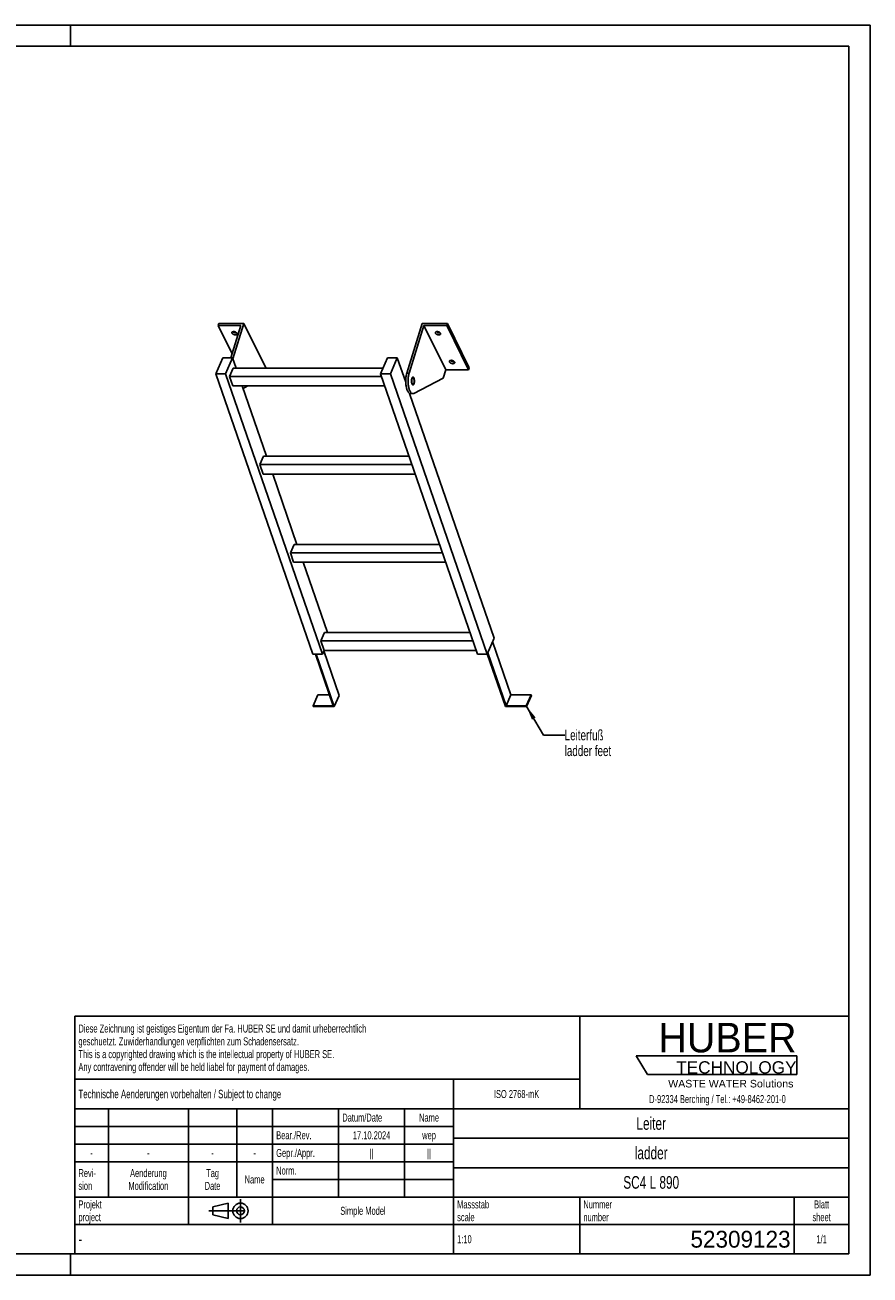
# Model space of a CAD drawing. Header units: millimetres. Extents: x 0 to 4200, y 0 to 2970.
# Tile 2 of 2: x 2192 to 4200, y 0 to 2970. Entities that reach past the tile are written whole.
import ezdxf

# ---------------------------------------------------------------- set-up
doc = ezdxf.new("R2010")
doc.units = ezdxf.units.MM
doc.header["$LTSCALE"] = 231
doc.linetypes.add('CENTER', pattern=[0.6, 0.375, -0.075, 0.075, -0.075])
doc.layers.get('0').update_dxf_attribs({"linetype": 'CONTINUOUS'})
for name, color, linetype in [('005_AXIS', 7, 'CONTINUOUS'), ('053_NOTES', 7, 'CONTINUOUS'), ('HUBER_Logo_BL1', 7, 'CONTINUOUS')]:
    doc.layers.add(name, color=color, linetype=linetype)
doc.styles.get("Standard").update_dxf_attribs({"font": 'txt', "width": 0.7})
doc.styles.add('TEXTSTYLE_2', font='txt')
doc.styles.add('TEXTSTYLE_3', font='arial.ttf')
doc.styles.add('TEXTSTYLE_5', font='txt', dxfattribs={"width": 0.8})
doc.styles.add('TEXTSTYLE_6', font='txt')
doc.dimstyles.get("Standard").update_dxf_attribs({"dimtxt": 25, "dimasz": 35, "dimexe": 2, "dimexo": 1, "dimtad": 1, "dimtxsty": 'Standard', "dimblk": '_FILLED', "dimblk1": '_FILLED', "dimblk2": '_FILLED', "dimcen": 0.09, "dimazin": 2, "dimtol": 1, "dimtp": 0.01, "dimtm": 0.01, "dimtfac": 1, "dimtofl": 0, "dimtmove": 0, "dimatfit": 3, "dimldrblk": '_FILLED', "dimfxl": 1, "dimtolj": 1, "dimarcsym": 0})

# ---------------------------------------------------------------- blocks, each defined once
blk = doc.blocks.new('HUBER_LOGO_BL1', base_point=(3837.5, 503.7))
at = {"layer": 'HUBER_Logo_BL1', "color": 5, "linetype": 'Continuous'}
for p, q in [((4026.4, 521), (3643.9, 521)), ((3643.9, 521), (3670.9, 476)), ((4026.4, 521), (4026.4, 476)), ((3670.9, 476), (4026.4, 476))]:
    blk.add_line(p, q, dxfattribs=at)
at = {"layer": 'HUBER_Logo_BL1', "color": 2, "linetype": 'Continuous', "attachment_point": 3, "line_spacing_factor": 0.78}
for s, insert, char_height, width, style in [('HUBER\\P\\fArial;\\H29.25;TECHNOLOGY ', (4025.4, 599.1), 70.2, 387.672, 'TEXTSTYLE_2'), ('WASTE WATER Solutions', (4018, 463.6), 18, 297.033, 'TEXTSTYLE_3')]:
    blk.add_mtext(s, dxfattribs=dict(at, insert=insert, char_height=char_height, width=width, style=style))
at = {"layer": 'HUBER_Logo_BL1', "color": 2, "linetype": 'Continuous', "insert": (3837.5, 427.4), "char_height": 19, "width": 810.893, "attachment_point": 2, "line_spacing_factor": 0.96}
blk.add_mtext('D-92334 Berching / Tel.: +49-8462-201-0', dxfattribs=at)
blk = doc.blocks.new('PROJEKTIONSMETHODE_1_BL2', base_point=(2680, 152.5))
at = {"color": 2, "linetype": 'CENTER'}
for p, q in [((2703.8, 180), (2703.8, 125)), ((2628.7, 152.5), (2731.3, 152.5))]:
    blk.add_line(p, q, dxfattribs=at)
at = {"color": 2, "linetype": 'Continuous'}
for p, q in [((2637.8, 161.7), (2674.5, 170.8)), ((2637.8, 143.3), (2637.8, 161.7)), ((2674.5, 134.2), (2674.5, 170.8)), ((2637.8, 143.3), (2674.5, 134.2))]:
    blk.add_line(p, q, dxfattribs=at)
for radius in [18.3, 9.17]:
    blk.add_circle((2703.8, 152.5), radius, dxfattribs=at)
blk = doc.blocks.new('*T10')
at = {"color": 3, "linetype": 'Continuous'}
for p, q in [((0, 0), (1840, 0)), ((0, 0), (0, -565)), ((1200, 0), (1200, -220)), ((1840, 0), (1840, -565)), ((0, -150), (1200, -150)), ((900, -150), (900, -565)), ((0, -220), (1840, -220)), ((80, -220), (80, -430)), ((270, -220), (270, -495)), ((385, -220), (385, -430)), ((470, -220), (470, -495)), ((627, -220), (627, -430)), ((784, -220), (784, -430)), ((0, -262), (900, -262)), ((900, -290), (1840, -290)), ((0, -304), (900, -304)), ((0, -346), (900, -346)), ((900, -360), (1840, -360)), ((470, -388), (900, -388)), ((0, -430), (1840, -430)), ((1200, -430), (1200, -565)), ((1710, -430), (1710, -565)), ((0, -495), (1840, -495)), ((0, -565), (1840, -565))]:
    blk.add_line(p, q, dxfattribs=at)
at = {"color": 2, "linetype": 'Continuous', "line_spacing_factor": 0.96}
for s, insert, char_height, width, attachment_point in [('Diese Zeichnung ist geistiges Eigentum der Fa. HUBER SE und damit urheberrechtlich \\Pgeschuetzt. Zuwiderhandlungen verpflichten zum Schadensersatz.\\PThis is a copyrighted drawing which is the intellectual property of HUBER SE.\\PAny contravening offender will be held liabel for payment of damages.', (8.75, -19.9), 19, 2214.8571, 1), ('Technische Aenderungen vorbehalten / Subject to change', (8.75, -175), 20, 1524.7619, 1), ('ISO 2768-mK', (1050, -175.5), 19, 332.9524, 2), ('Datum/Date', (635.75, -231.5), 19, 292.2381, 1), ('Name', (842, -231.5), 19, 126.6667, 2), ('Leiter', (1370, -240), 30, 240, 2), ('Bear./Rev.', (478.75, -273.5), 19, 272.3333, 1), ('17.10.2024', (705.5, -273.5), 19, 273.2381, 2), ('wep', (842, -273.5), 19, 99.5238, 2), ('-', (40, -315.5), 19, 34.381, 2), ('-', (175, -315.5), 19, 34.381, 2), ('-', (327.5, -315.5), 19, 34.381, 2), ('-', (427.5, -315.5), 19, 34.381, 2), ('Gepr./Appr.', (478.75, -315.5), 19, 299.4762, 1), ('||', (705.5, -315.5), 19, 50.6667, 2), ('||', (842, -315.5), 19, 50.6667, 2), ('ladder', (1370, -310), 30, 251.4286, 2), ('Revi-\\Psion', (8.75, -363.3), 19, 138.4286, 1), ('Aenderung\\PModification', (175, -363.3), 19, 303.0952, 2), ('Tag\\PDate', (327.5, -363.3), 19, 117.619, 2), ('Name', (427.5, -378.5), 19, 126.6667, 2), ('Norm. ', (478.75, -357.5), 19, 175.5238, 1), ('SC4 L 890', (1370, -380), 30, 430, 2), ('Projekt\\Pproject', (8.75, -437.8), 19, 183.6667, 1), ('Massstab\\Pscale', (908.75, -437.8), 19, 224.381, 1), ('Nummer\\Pnumber', (1208.75, -437.8), 19, 186.381, 1), ('Blatt\\Psheet', (1775, -437.8), 19, 137.5238, 2), ('Simple Model', (685, -453), 19, 328.4286, 2), ('1:10', (908.75, -520.5), 19, 94.0952, 1), ('1/1', (1775, -520.5), 19, 79.619, 2)]:
    blk.add_mtext(s, dxfattribs=dict(at, insert=insert, char_height=char_height, width=width, attachment_point=attachment_point))
for s, insert, char_height, width, attachment_point, style in [('-', (8.75, -517.5), 25, 18.3333, 1, 'TEXTSTYLE_5'), ('52309123', (1701.25, -510), 40, 546.6667, 3, 'TEXTSTYLE_6')]:
    blk.add_mtext(s, dxfattribs=dict(at, insert=insert, char_height=char_height, width=width, attachment_point=attachment_point, style=style))
blk = doc.blocks.new('_FILLED')
at = {"color": 0, "linetype": 'ByBlock'}
blk.add_solid([(0, 0), (-1, 0.143), (-1, -0.143)], dxfattribs=at)

msp = doc.modelspace()

# ---------------------------------------------------------------- linework, layer by layer
at = {"color": 7, "linetype": 'Continuous'}
for p, q in [((0, 2970), (4200, 2970)), ((4200, 0), (4200, 2970)), ((2685.921, 2176.757), (2711.953, 2260.997)), ((3099.089, 2142.714), (3135.641, 2260.997)), ((2704.974, 2256.297), (2650.631, 2256.297)), ((2704.974, 2256.297), (2681.049, 2178.875)), ((3139.715, 2256.297), (3104.615, 2142.714)), ((3191.572, 2150.623), (3139.715, 2256.297)), ((3194.057, 2256.297), (3139.715, 2256.297)), ((2645.555, 2141.056), (2662.163, 2178.875)), ((2662.163, 2178.875), (2685.189, 2178.875)), ((2685.189, 2178.875), (2668.582, 2141.056)), ((2693.45, 2154.954), (2685.189, 2178.875)), ((3037.006, 2141.056), (3053.614, 2178.875)), ((3053.614, 2178.875), (3076.64, 2178.875)), ((3076.64, 2178.875), (3060.033, 2141.056)), ((3096.624, 2121.007), (3076.64, 2178.875)), ((2875.508, 1475.167), (2645.555, 2141.056)), ((2668.582, 2141.056), (2645.555, 2141.056)), ((2898.534, 1475.167), (2668.582, 2141.056)), ((2677.683, 2135.049), (2686.423, 2154.954)), ((3043.109, 2154.954), (2686.423, 2154.954)), ((2763.81, 2155.323), (2763.696, 2154.954)), ((3266.958, 1475.167), (3037.006, 2141.056)), ((3060.033, 2141.056), (3037.006, 2141.056)), ((3289.985, 1475.167), (3060.033, 2141.056)), ((3191.572, 2150.623), (3185.371, 2130.557)), ((3191.572, 2150.623), (3245.915, 2150.623)), ((3039.081, 2135.049), (2677.683, 2135.049)), ((2685.434, 2112.604), (2677.683, 2135.049)), ((2685.434, 2112.604), (3046.832, 2112.604)), ((2765.794, 1945.461), (2708.075, 2112.604)), ((2721.501, 2112.604), (2710.112, 2106.703)), ((3185.371, 2130.557), (3116.077, 2094.659)), ((3306.592, 1512.986), (3105.669, 2094.813)), ((3108.24, 2094.066), (3113.766, 2094.066)), ((2750.027, 1925.556), (2758.768, 1945.461)), ((3104.551, 1945.461), (2758.768, 1945.461)), ((3111.425, 1925.556), (2750.027, 1925.556)), ((2757.778, 1903.11), (2750.027, 1925.556)), ((2757.778, 1903.11), (3119.176, 1903.11)), ((2838.139, 1735.968), (2780.419, 1903.11)), ((2822.372, 1716.063), (2831.112, 1735.968)), ((3176.896, 1735.968), (2831.112, 1735.968)), ((2830.123, 1693.617), (2822.372, 1716.063)), ((3183.77, 1716.063), (2822.372, 1716.063)), ((2830.123, 1693.617), (3191.521, 1693.617)), ((2910.483, 1526.474), (2852.764, 1693.617)), ((2903.457, 1526.474), (2894.716, 1506.57)), ((3249.24, 1526.474), (2903.457, 1526.474)), ((2902.467, 1484.124), (2894.716, 1506.57)), ((3256.114, 1506.57), (2894.716, 1506.57)), ((3306.592, 1512.986), (3289.985, 1475.167)), ((3346.714, 1378.658), (3303.085, 1504.998)), ((2898.534, 1475.167), (2875.508, 1475.167)), ((2881.774, 1475.167), (2924.266, 1352.118)), ((2926.625, 1350.622), (2883.616, 1475.167)), ((2902.467, 1484.124), (2898.534, 1475.167)), ((2938.28, 1377.161), (2901.837, 1482.69)), ((2902.467, 1484.124), (3263.865, 1484.124)), ((3289.985, 1475.167), (3266.958, 1475.167)), ((3290.399, 1476.11), (3333.734, 1350.622)), ((3335.06, 1352.118), (3291.43, 1478.459)), ((2888.026, 1378.658), (2876.371, 1352.118)), ((2915.102, 1378.658), (2888.026, 1378.658)), ((2938.28, 1377.161), (2926.625, 1350.622)), ((3346.714, 1378.658), (3335.06, 1352.118)), ((3394.609, 1378.658), (3346.714, 1378.658)), ((3394.609, 1378.658), (3382.955, 1352.118)), ((3395.126, 1377.161), (3383.472, 1350.622)), ((3395.126, 1377.161), (3394.609, 1378.658)), ((2876.371, 1352.118), (2876.888, 1350.622)), ((2924.266, 1352.118), (2876.371, 1352.118)), ((2876.888, 1350.622), (2926.625, 1350.622)), ((3333.734, 1350.622), (3383.472, 1350.622)), ((3382.955, 1352.118), (3335.06, 1352.118)), ((3383.472, 1350.622), (3382.955, 1352.118)), ((0, 0), (4200, 0))]:
    msp.add_line(p, q, dxfattribs=at)
at = {"color": 3, "linetype": 'Continuous'}
for p, q in [((4200, 2970), (0, 2970)), ((2300, 2970), (2300, 2920)), ((4200, 2970), (4200, 0)), ((2300, 0), (2300, 50)), ((4200, 0), (0, 0))]:
    msp.add_line(p, q, dxfattribs=at)
at = {"color": 5, "linetype": 'Continuous'}
for p, q in [((4150, 2920), (50, 2920)), ((4150, 50), (4150, 2920)), ((50, 50), (4150, 50))]:
    msp.add_line(p, q, dxfattribs=at)
at = {"color": 9, "linetype": 'Continuous'}
msp.add_line((3099.089, 2142.714), (3104.615, 2142.714), dxfattribs=at)
at = {"color": 7, "linetype": 'Continuous'}
for points, knots in [([(3099.089, 2142.714), (3098.359, 2140.354), (3097.244, 2135.264), (3096.478, 2127.305), (3096.57, 2119.099), (3097.373, 2112.413), (3098.468, 2107.449), (3099.457, 2104.139), (3100.613, 2101.214), (3101.917, 2098.726), (3103.345, 2096.719), (3104.883, 2095.228), (3106.519, 2094.288), (3107.688, 2094.066), (3108.24, 2094.066)], [0, 0, 0, 0, 0.1393862, 0.29277846, 0.4502733, 0.60148397, 0.67169737, 0.73686463, 0.7961308, 0.84889738, 0.89493071, 0.93453672, 0.96882886, 1, 1, 1, 1]), ([(3104.615, 2142.714), (3103.886, 2140.354), (3102.771, 2135.264), (3102.004, 2127.305), (3102.096, 2119.099), (3102.9, 2112.413), (3103.994, 2107.449), (3104.983, 2104.139), (3106.14, 2101.214), (3107.443, 2098.726), (3108.871, 2096.719), (3110.409, 2095.228), (3112.046, 2094.288), (3113.214, 2094.066), (3113.766, 2094.066)], [0, 0, 0, 0, 0.1393862, 0.29277846, 0.4502733, 0.60148397, 0.67169737, 0.73686463, 0.7961308, 0.84889738, 0.89493071, 0.93453672, 0.96882886, 1, 1, 1, 1]), ([(3113.766, 2094.066), (3114.157, 2094.066), (3114.96, 2094.172), (3115.712, 2094.47), (3116.077, 2094.659)], [0, 0, 0, 0, 0.48713268, 1, 1, 1, 1])]:
    msp.add_open_spline(points, degree=3, knots=knots, dxfattribs=at)
at = {"layer": '005_AXIS', "color": 7, "linetype": 'Continuous'}
for p, q in [((2652.084, 2260.997), (2650.631, 2256.297)), ((2711.953, 2260.997), (2652.084, 2260.997)), ((2763.81, 2155.323), (2711.953, 2260.997)), ((3195.51, 2260.997), (3135.641, 2260.997)), ((3195.51, 2260.997), (3194.057, 2256.297)), ((3247.367, 2155.323), (3195.51, 2260.997)), ((2650.631, 2256.297), (2683.976, 2188.347)), ((3245.915, 2150.623), (3194.057, 2256.297)), ((3247.367, 2155.323), (3245.915, 2150.623)), ((3096.934, 2131.566), (3092.977, 2131.566)), ((3113.766, 2131.566), (3111.663, 2131.566)), ((3113.766, 2116.566), (3111.663, 2116.566))]:
    msp.add_line(p, q, dxfattribs=at)
for points, knots in [([(2683.73, 2237.649), (2683.578, 2237.958), (2683.365, 2238.594), (2683.415, 2239.271), (2683.507, 2239.568)], [0, 0, 0, 0, 0.5259898, 1, 1, 1, 1]), ([(2683.507, 2239.568), (2683.568, 2239.765), (2683.754, 2240.153), (2684.197, 2240.652), (2684.788, 2241.062), (2685.793, 2241.5), (2687.322, 2241.752), (2689.31, 2241.625), (2691.339, 2241.098), (2693.205, 2240.222), (2694.72, 2239.087), (2695.465, 2238.137), (2695.704, 2237.649)], [0, 0, 0, 0, 0.04317928, 0.08863394, 0.13810721, 0.19258206, 0.31675069, 0.45771902, 0.606659, 0.752863, 0.88624343, 1, 1, 1, 1]), ([(2695.927, 2235.729), (2695.866, 2235.532), (2695.68, 2235.144), (2695.237, 2234.645), (2694.646, 2234.235), (2693.641, 2233.797), (2692.112, 2233.545), (2690.125, 2233.672), (2688.095, 2234.199), (2686.229, 2235.075), (2684.714, 2236.21), (2683.97, 2237.16), (2683.73, 2237.649)], [0, 0, 0, 0, 0.04317928, 0.08863394, 0.13810721, 0.19258206, 0.31675069, 0.45771902, 0.606659, 0.752863, 0.88624343, 1, 1, 1, 1]), ([(2695.099, 2238.557), (2694.333, 2238.34), (2692.608, 2238.213), (2690.039, 2238.694), (2687.646, 2239.747), (2686.295, 2240.825), (2685.785, 2241.437)], [0, 0, 0, 0, 0.23501097, 0.50003303, 0.76503684, 1, 1, 1, 1]), ([(2695.704, 2237.649), (2695.856, 2237.339), (2696.069, 2236.703), (2696.019, 2236.026), (2695.927, 2235.729)], [0, 0, 0, 0, 0.5259898, 1, 1, 1, 1]), ([(3167.287, 2237.649), (3167.135, 2237.958), (3166.922, 2238.594), (3166.972, 2239.271), (3167.064, 2239.568)], [0, 0, 0, 0, 0.5259898, 1, 1, 1, 1]), ([(3167.064, 2239.568), (3167.125, 2239.765), (3167.311, 2240.153), (3167.754, 2240.652), (3168.345, 2241.062), (3169.35, 2241.5), (3170.879, 2241.752), (3172.867, 2241.625), (3174.896, 2241.098), (3176.762, 2240.222), (3178.277, 2239.087), (3179.022, 2238.137), (3179.261, 2237.649)], [0, 0, 0, 0, 0.04317928, 0.08863394, 0.13810721, 0.19258206, 0.31675069, 0.45771902, 0.606659, 0.752863, 0.88624343, 1, 1, 1, 1]), ([(3179.484, 2235.729), (3179.423, 2235.532), (3179.237, 2235.144), (3178.794, 2234.645), (3178.203, 2234.235), (3177.198, 2233.797), (3175.669, 2233.545), (3173.682, 2233.672), (3171.652, 2234.199), (3169.786, 2235.075), (3168.271, 2236.21), (3167.527, 2237.16), (3167.287, 2237.649)], [0, 0, 0, 0, 0.04317928, 0.08863394, 0.13810721, 0.19258206, 0.31675069, 0.45771902, 0.606659, 0.752863, 0.88624343, 1, 1, 1, 1]), ([(3178.656, 2238.557), (3177.89, 2238.34), (3176.165, 2238.213), (3173.596, 2238.694), (3171.203, 2239.747), (3169.852, 2240.825), (3169.342, 2241.437)], [0, 0, 0, 0, 0.23501097, 0.50003303, 0.76503684, 1, 1, 1, 1]), ([(3179.261, 2237.649), (3179.413, 2237.339), (3179.626, 2236.703), (3179.576, 2236.026), (3179.484, 2235.729)], [0, 0, 0, 0, 0.5259898, 1, 1, 1, 1]), ([(3200.842, 2169.271), (3200.69, 2169.581), (3200.477, 2170.217), (3200.527, 2170.893), (3200.619, 2171.191)], [0, 0, 0, 0, 0.5259898, 1, 1, 1, 1]), ([(3200.619, 2171.191), (3200.68, 2171.388), (3200.866, 2171.776), (3201.309, 2172.275), (3201.9, 2172.685), (3202.905, 2173.123), (3204.434, 2173.375), (3206.421, 2173.248), (3208.451, 2172.721), (3210.317, 2171.844), (3211.832, 2170.709), (3212.576, 2169.76), (3212.816, 2169.271)], [0, 0, 0, 0, 0.04317928, 0.08863394, 0.13810721, 0.19258206, 0.31675069, 0.45771902, 0.606659, 0.752863, 0.88624343, 1, 1, 1, 1]), ([(3213.039, 2167.352), (3212.978, 2167.155), (3212.792, 2166.767), (3212.349, 2166.268), (3211.758, 2165.858), (3210.753, 2165.42), (3209.224, 2165.168), (3207.236, 2165.295), (3205.207, 2165.822), (3203.341, 2166.698), (3201.826, 2167.833), (3201.081, 2168.783), (3200.842, 2169.271)], [0, 0, 0, 0, 0.04317928, 0.08863394, 0.13810721, 0.19258206, 0.31675069, 0.45771902, 0.606659, 0.752863, 0.88624343, 1, 1, 1, 1]), ([(3212.211, 2170.18), (3211.444, 2169.963), (3209.72, 2169.836), (3207.15, 2170.317), (3204.758, 2171.37), (3203.406, 2172.448), (3202.896, 2173.06)], [0, 0, 0, 0, 0.23501097, 0.50003303, 0.76503684, 1, 1, 1, 1]), ([(3212.816, 2169.271), (3212.968, 2168.962), (3213.181, 2168.326), (3213.131, 2167.649), (3213.039, 2167.352)], [0, 0, 0, 0, 0.5259898, 1, 1, 1, 1]), ([(3113.766, 2133.316), (3113.578, 2133.316), (3113.176, 2133.231), (3112.623, 2132.877), (3112.11, 2132.321), (3111.439, 2131.258), (3110.786, 2129.499), (3110.298, 2127.038), (3110.111, 2124.306), (3110.243, 2121.551), (3110.682, 2119.027), (3111.201, 2117.485), (3111.527, 2116.82)], [0, 0, 0, 0, 0.03139335, 0.06653603, 0.10789217, 0.15653915, 0.27536244, 0.41788485, 0.57383793, 0.73088447, 0.87653105, 1, 1, 1, 1]), ([(3113.766, 2131.566), (3113.614, 2131.566), (3113.288, 2131.497), (3112.839, 2131.21), (3112.423, 2130.759), (3111.88, 2129.897), (3111.35, 2128.471), (3110.954, 2126.476), (3110.802, 2124.26), (3110.91, 2122.027), (3111.265, 2119.98), (3111.686, 2118.73), (3111.951, 2118.191)], [0, 0, 0, 0, 0.03139335, 0.066536, 0.10789211, 0.15653911, 0.27536242, 0.41788483, 0.57383791, 0.73088448, 0.87653101, 1, 1, 1, 1]), ([(3111.527, 2116.82), (3111.673, 2116.523), (3111.977, 2115.99), (3112.523, 2115.338), (3113.12, 2114.919), (3113.561, 2114.816), (3113.766, 2114.816)], [0, 0, 0, 0, 0.31594771, 0.58208422, 0.80455749, 1, 1, 1, 1]), ([(3111.951, 2118.191), (3112.069, 2117.95), (3112.315, 2117.518), (3112.758, 2116.99), (3113.242, 2116.65), (3113.6, 2116.566), (3113.766, 2116.566)], [0, 0, 0, 0, 0.31594818, 0.58208432, 0.80455751, 1, 1, 1, 1]), ([(3116.006, 2131.312), (3115.86, 2131.609), (3115.556, 2132.143), (3115.01, 2132.794), (3114.413, 2133.213), (3113.971, 2133.316), (3113.766, 2133.316)], [0, 0, 0, 0, 0.31594771, 0.58208422, 0.80455749, 1, 1, 1, 1]), ([(3115.582, 2129.941), (3115.464, 2130.182), (3115.218, 2130.615), (3114.774, 2131.143), (3114.291, 2131.483), (3113.933, 2131.566), (3113.766, 2131.566)], [0, 0, 0, 0, 0.31594818, 0.58208432, 0.80455751, 1, 1, 1, 1]), ([(3113.766, 2114.816), (3113.955, 2114.816), (3114.357, 2114.901), (3114.91, 2115.255), (3115.423, 2115.811), (3116.094, 2116.875), (3116.747, 2118.633), (3117.235, 2121.094), (3117.422, 2123.827), (3117.29, 2126.581), (3116.851, 2129.105), (3116.332, 2130.647), (3116.006, 2131.312)], [0, 0, 0, 0, 0.03139335, 0.06653603, 0.10789217, 0.15653915, 0.27536244, 0.41788485, 0.57383793, 0.73088447, 0.87653105, 1, 1, 1, 1]), ([(3113.766, 2116.566), (3113.919, 2116.566), (3114.245, 2116.635), (3114.693, 2116.922), (3115.11, 2117.373), (3115.653, 2118.235), (3116.183, 2119.661), (3116.579, 2121.656), (3116.73, 2123.872), (3116.623, 2126.105), (3116.268, 2128.152), (3115.846, 2129.402), (3115.582, 2129.941)], [0, 0, 0, 0, 0.03139335, 0.066536, 0.10789211, 0.15653911, 0.27536242, 0.41788483, 0.57383791, 0.73088448, 0.87653101, 1, 1, 1, 1])]:
    msp.add_open_spline(points, degree=3, knots=knots, dxfattribs=at)

# ---------------------------------------------------------------- block references
msp.add_blockref('*T10', (2310, 615))
at = {"color": 2, "linetype": 'Continuous'}
msp.add_blockref('PROJEKTIONSMETHODE_1_BL2', (2680, 152.5), dxfattribs=at)
at = {"layer": 'HUBER_Logo_BL1'}
msp.add_blockref('HUBER_LOGO_BL1', (3837.497, 503.742), dxfattribs=at)

# ---------------------------------------------------------------- texts
at = {"layer": '053_NOTES', "color": 2, "linetype": 'Continuous', "insert": (3474.357, 1295.468), "char_height": 25, "width": 283.03571, "attachment_point": 1, "line_spacing_factor": 0.9}
msp.add_mtext('Leiterfuß\\Pladder feet', dxfattribs=at)

# ---------------------------------------------------------------- leaders
at = {"layer": '053_NOTES', "color": 2, "linetype": 'Continuous', "annotation_type": 0, "has_hookline": 1, "hookline_direction": 1, "text_width": 178.251}
msp.add_leader([(3382.955, 1352.118), (3424.357, 1282.968), (3474.357, 1282.968)], dimstyle='Standard', override={"dimtad": 0}, dxfattribs=at)

doc.saveas('drawing.dxf')
